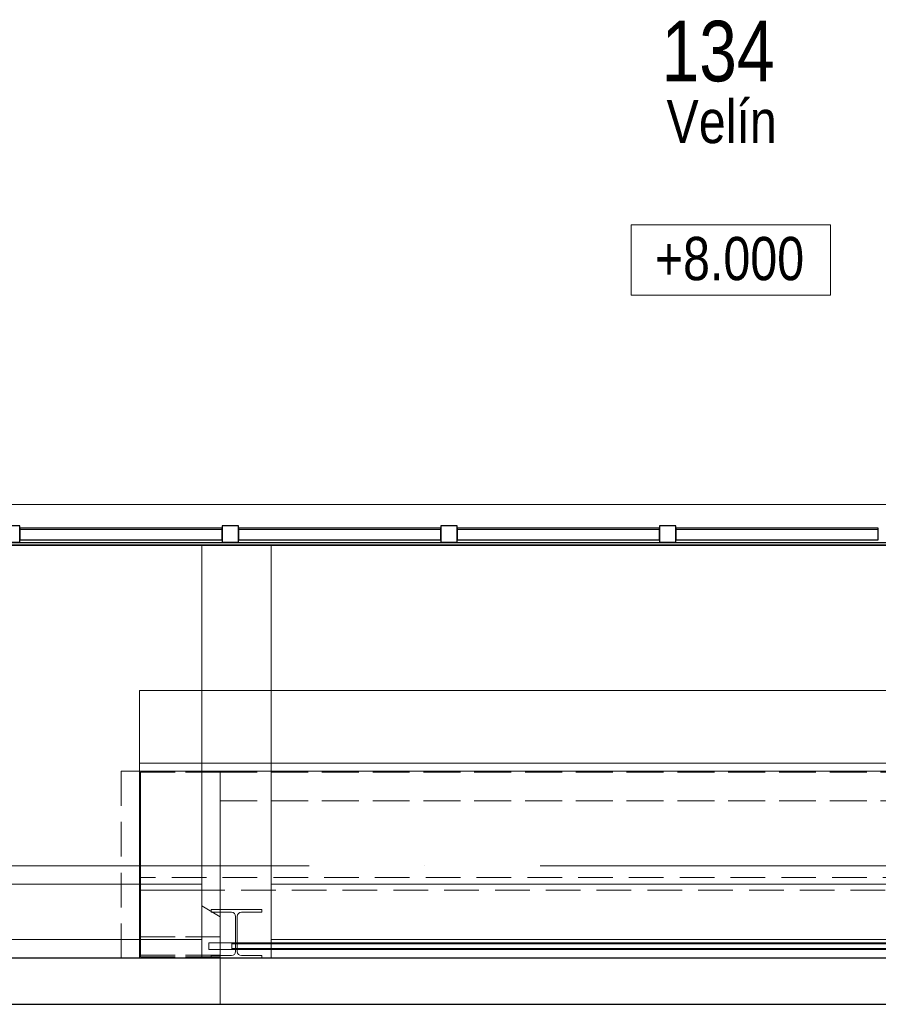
# Model space of a CAD drawing. Header units: millimetres. Extents: x -34728 to 839610, y -480656 to 464976.
# Tile 56 of 69: x 303822 to 307541, y 9722 to 13988. Entities that reach past the tile are written whole.
import ezdxf

# ---------------------------------------------------------------- set-up
doc = ezdxf.new("R2010")
doc.units = ezdxf.units.MM
for name, pattern in [('Skryté 1_5', [220, 150, -70]), ('ČERCHOVANÁ', [25.4, 12.7, -6.35, 0, -6.35]), ('Čerchovaná 20mm', [3000, 2000, -500, 0, -500])]:
    doc.linetypes.add(name, pattern=pattern)
doc.layers.get('0').update_dxf_attribs({"color": 9})
for name, color, linetype, lineweight in [('11542_003_OK-HALA_TaO-1_ET_R01_AciS_2025-04-14_sloupy_dwg', 9, 'Continuous', 9), ('CA_KOTY', 9, 'Continuous', 9), ('CA_NEVHRA', 9, 'Skryté 1_5', 9), ('CA_OPLASTE18', 8, 'Continuous', 13), ('CA_OSY', 9, 'ČERCHOVANÁ', 9), ('CA_PODLAHA25', 9, 'Continuous', 13), ('CA_POHHRA25', 9, 'Continuous', 13), ('CA_REZY', 9, 'Continuous', 25), ('CA_TEXT25', 9, 'Continuous', 9), ('SS_HALA_TaO-KCE_VELINU-PODLAH_NOSNIK', 9, 'Continuous', 9), ('SS_HALA_TaO-KCE_VELINU-PRUVLAK', 9, 'Continuous', 9)]:
    doc.layers.add(name, color=color, linetype=linetype, lineweight=lineweight)
doc.styles.add('Arial_2', font='arial.ttf', dxfattribs={"width": 0.8, "height": 200})
doc.styles.add('Arial_4', font='arial.ttf', dxfattribs={"width": 0.8, "height": 350})

# ---------------------------------------------------------------- blocks, each defined once
blk = doc.blocks.new('Systémový panel - Panel prosklený_ 50mm-2432619-PŮDORYS _8_000 _ vestavek V7')
at = {"layer": 'CA_OPLASTE18', "lineweight": 25}
for p, q in [((438.6, -10), (-438.6, -10)), ((-438.6, -10), (-438.6, -60)), ((438.6, -60), (438.6, -10)), ((-438.6, -60), (438.6, -60))]:
    blk.add_line(p, q, dxfattribs=at)
blk = doc.blocks.new('Obdélníková příčel - 70_70mm-2432617-PŮDORYS _8_000 _ vestavek V7')
at = {"layer": 'CA_POHHRA25'}
for p, q in [((163989.9, 9207.4), (164867, 9207.4)), ((164867, 9137.4), (163989.9, 9137.4))]:
    blk.add_line(p, q, dxfattribs=at)
blk = doc.blocks.new('Obdélníková příčel - 70_70mm-2432564-PŮDORYS _8_000 _ vestavek V7')
at = {"layer": 'CA_POHHRA25', "lineweight": 25}
for p, q in [((-35, 0), (-35, 70)), ((-35, 70), (35, 70)), ((35, 70), (35, 0)), ((35, 0), (-35, 0))]:
    blk.add_line(p, q, dxfattribs=at)
blk = doc.blocks.new('Doors_Industrial_Efaflex_High-speed-spiral-door-SST-S-Classic-238R14_A12rfa - Installation Round-1439951-PŮDORYS _8_000 _ vestavek V7')
at = {"layer": 'CA_NEVHRA'}
for p, q in [((2940, 1260), (-2850, 1260)), ((-2850, 1260), (-2850, 100)), ((-2850, 100), (-2850, 1260)), ((-2850, 1260), (2940, 1260)), ((2940, 1260), (-2850, 1260)), ((-2850, 1260), (-2850, 910)), ((-2850, 910), (-2850, 1260)), ((-2850, 1260), (2940, 1260)), ((-2850, 945), (-2850, 910)), ((-2850, 910), (-2850, 945)), ((2940, 945), (-2850, 945)), ((-2850, 945), (2940, 945)), ((-2930, 910), (-2930, 100)), ((-2850, 910), (-2930, 910)), ((-2930, 910), (-2850, 910)), ((-2930, 100), (-2930, 910)), ((-2850, 910), (2940, 910)), ((2940, 910), (-2850, 910)), ((-2850, 100), (-2850, 910)), ((-2850, 910), (-2850, 100)), ((-2850, 910), (-2850, 100)), ((-2850, 100), (-2850, 910)), ((-2850, 910), (-2500, 910)), ((-2500, 910), (-2850, 910)), ((-2850, 910), (-2850, 100)), ((-2850, 100), (-2850, 910)), ((-2850, 910), (-2500, 910)), ((-2500, 910), (-2850, 910)), ((-2850, 395), (-2850, 910)), ((-2850, 910), (-2850, 450)), ((-2850, 910), (2940, 910)), ((-2850, 910), (2940, 910)), ((-2850, 910), (2940, 910)), ((-2850, 910), (2940, 910)), ((-2850, 910), (-2850, 100)), ((-2850, 100), (-2850, 910)), ((2940, 910), (-2850, 910)), ((-2850, 910), (2940, 910)), ((-2845, 905), (-2845, 105)), ((-2845, 192.4), (-2845, 905)), ((-2500, 905), (-2845, 905)), ((-2845, 905), (-2500, 905)), ((-2845, 192.4), (-2845, 905)), ((-2845, 905), (-2845, 105)), ((-2845, 905), (-2500, 905)), ((-2845, 905), (-2500, 905)), ((-2500, 910), (-2500, 100)), ((-2500, 192.4), (-2500, 910)), ((-2500, 782.2), (-2500, 910)), ((-2500, 910), (-2500, 905)), ((-2500, 905), (-2500, 910)), ((-2500, 910), (-2500, 782.2)), ((-2500, 910), (2500, 910)), ((-2500, 910), (2500, 910)), ((-2500, 910), (2500, 910)), ((-2500, 910), (2500, 910)), ((-2500, 910), (-2500, 100)), ((-2500, 192.4), (-2500, 910)), ((-2500, 105), (-2500, 905)), ((-2500, 905), (-2500, 192.4)), ((-2500, 905), (-2500, 782.2)), ((-2500, 782.2), (-2500, 905)), ((-2500, 905), (2500, 905)), ((2500, 905), (-2500, 905)), ((2500, 905), (-2500, 905)), ((-2500, 905), (2500, 905)), ((-2500, 105), (-2500, 905)), ((-2500, 905), (-2500, 192.4)), ((2500, 782.2), (-2500, 782.2)), ((-2500, 782.2), (2500, 782.2)), ((-2500, 782.2), (2500, 782.2)), ((-2500, 782.2), (2500, 782.2)), ((-2850, 450), (-2850, 395)), ((2940, 450), (-2850, 450)), ((-2850, 395), (2940, 395)), ((-2580, 395), (-2850, 395)), ((-2850, 395), (-2850, 100)), ((-2850, 100), (-2850, 395)), ((-2850, 395), (-2580, 395)), ((-2580, 326.6), (-2580, 395)), ((-2580, 395), (-2580, 326.6)), ((-2500, 279.6), (-2580, 326.6)), ((-2580, 326.6), (-2500, 279.6)), ((-2500, 100), (-2500, 279.6)), ((-2500, 279.6), (-2500, 100)), ((-2500, 192.4), (-2845, 192.4)), ((-2845, 192.4), (-2845, 113)), ((-2845, 192.4), (-2500, 192.4)), ((-2500, 192.4), (-2845, 192.4)), ((-2845, 192.4), (-2845, 113)), ((-2845, 192.4), (-2500, 192.4)), ((-2500, 167), (-2550, 167)), ((-2550, 167), (-2500, 167)), ((-2550, 167), (-2550, 137)), ((-2550, 167), (-2550, 137)), ((-2500, 167), (-2550, 167)), ((-2550, 167), (-2500, 167)), ((-2550, 167), (-2550, 137)), ((-2550, 167), (-2550, 137)), ((-2500, 167), (-2550, 167)), ((-2550, 167), (-2500, 167)), ((-2550, 167), (-2550, 137)), ((-2550, 167), (-2550, 137)), ((-2500, 167), (-2550, 167)), ((-2550, 167), (-2500, 167)), ((-2550, 167), (-2550, 137)), ((-2550, 167), (-2550, 137)), ((-2500, 167), (-2550, 167)), ((-2550, 167), (-2500, 167)), ((-2550, 167), (-2550, 137)), ((-2550, 167), (-2550, 137)), ((-2500, 167), (-2550, 167)), ((-2550, 167), (-2500, 167)), ((-2550, 167), (-2550, 137)), ((-2550, 167), (-2550, 137)), ((-2500, 167), (-2550, 167)), ((-2550, 167), (-2500, 167)), ((-2550, 167), (-2550, 137)), ((-2550, 167), (-2550, 137)), ((-2500, 167), (-2550, 167)), ((-2550, 167), (-2500, 167)), ((-2550, 167), (-2550, 137)), ((-2550, 167), (-2550, 137)), ((-2500, 167), (-2550, 167)), ((-2550, 167), (-2500, 167)), ((-2550, 167), (-2550, 137)), ((-2550, 167), (-2550, 137)), ((-2500, 167), (-2550, 167)), ((-2550, 167), (-2500, 167)), ((-2550, 167), (-2550, 137)), ((-2550, 167), (-2550, 137)), ((-2500, 167), (-2550, 167)), ((-2550, 167), (-2500, 167)), ((-2550, 167), (-2550, 137)), ((-2550, 167), (-2550, 137)), ((-2500, 167), (-2550, 167)), ((-2550, 167), (-2500, 167)), ((-2550, 167), (-2550, 137)), ((-2550, 167), (-2550, 137)), ((-2500, 167), (-2550, 167)), ((-2550, 167), (-2500, 167)), ((-2550, 167), (-2550, 137)), ((-2550, 167), (-2550, 137)), ((-2500, 167), (-2550, 167)), ((-2550, 167), (-2500, 167)), ((-2550, 167), (-2550, 137)), ((-2550, 167), (-2550, 137)), ((-2500, 167), (-2550, 167)), ((-2550, 167), (-2500, 167)), ((-2550, 167), (-2550, 137)), ((-2550, 167), (-2550, 137)), ((-2500, 167), (-2550, 167)), ((-2550, 167), (-2500, 167)), ((-2550, 167), (-2550, 137)), ((-2550, 167), (-2550, 137)), ((-2500, 167), (-2550, 167)), ((-2550, 167), (-2500, 167)), ((-2550, 167), (-2550, 137)), ((-2550, 167), (-2550, 137)), ((-2500, 167), (-2550, 167)), ((-2550, 167), (-2500, 167)), ((-2550, 167), (-2550, 137)), ((-2550, 167), (-2550, 137)), ((-2500, 167), (-2550, 167)), ((-2550, 167), (-2500, 167)), ((-2550, 167), (-2550, 137)), ((-2550, 167), (-2550, 137)), ((-2500, 167), (-2550, 167)), ((-2550, 167), (-2500, 167)), ((-2550, 167), (-2550, 137)), ((-2550, 167), (-2550, 137)), ((-2500, 167), (-2550, 167)), ((-2550, 167), (-2500, 167)), ((-2550, 167), (-2550, 137)), ((-2550, 167), (-2550, 137)), ((-2500, 167), (-2550, 167)), ((-2550, 167), (-2500, 167)), ((-2550, 167), (-2550, 137)), ((-2550, 167), (-2550, 137)), ((-2500, 167), (-2550, 167)), ((-2550, 167), (-2500, 167)), ((-2550, 167), (-2550, 137)), ((-2550, 167), (-2550, 137)), ((-2500, 167), (-2550, 167)), ((-2550, 167), (-2500, 167)), ((-2550, 167), (-2550, 137)), ((-2550, 167), (-2550, 137)), ((-2500, 167), (-2550, 167)), ((-2550, 167), (-2500, 167)), ((-2550, 167), (-2550, 137)), ((-2550, 167), (-2550, 137)), ((-2500, 167), (-2550, 167)), ((-2550, 167), (-2500, 167)), ((-2550, 167), (-2550, 137)), ((-2550, 167), (-2550, 137)), ((-2500, 167), (-2550, 167)), ((-2550, 167), (-2500, 167)), ((-2550, 167), (-2550, 137)), ((-2550, 167), (-2550, 137)), ((-2500, 167), (-2550, 167)), ((-2550, 167), (-2500, 167)), ((-2550, 167), (-2550, 137)), ((-2550, 167), (-2550, 137)), ((-2500, 167), (-2550, 167)), ((-2550, 167), (-2500, 167)), ((-2550, 167), (-2550, 137)), ((-2550, 167), (-2550, 137)), ((-2500, 167), (-2550, 167)), ((-2550, 167), (-2500, 167)), ((-2550, 167), (-2550, 137)), ((-2550, 167), (-2550, 137)), ((-2500, 167), (-2550, 167)), ((-2550, 167), (-2500, 167)), ((-2550, 167), (-2550, 137)), ((-2550, 167), (-2550, 137)), ((-2500, 167), (-2550, 167)), ((-2550, 167), (-2500, 167)), ((-2550, 167), (-2550, 137)), ((-2550, 167), (-2550, 137)), ((-2500, 137), (-2550, 137)), ((-2550, 137), (-2500, 137)), ((-2500, 137), (-2550, 137)), ((-2550, 137), (-2500, 137)), ((-2500, 137), (-2550, 137)), ((-2550, 137), (-2500, 137)), ((-2500, 137), (-2550, 137)), ((-2550, 137), (-2500, 137)), ((-2500, 137), (-2550, 137)), ((-2550, 137), (-2500, 137)), ((-2500, 137), (-2550, 137)), ((-2550, 137), (-2500, 137)), ((-2500, 137), (-2550, 137)), ((-2550, 137), (-2500, 137)), ((-2500, 137), (-2550, 137)), ((-2550, 137), (-2500, 137)), ((-2500, 137), (-2550, 137)), ((-2550, 137), (-2500, 137)), ((-2500, 137), (-2550, 137)), ((-2550, 137), (-2500, 137)), ((-2500, 137), (-2550, 137)), ((-2550, 137), (-2500, 137)), ((-2500, 137), (-2550, 137)), ((-2550, 137), (-2500, 137)), ((-2500, 137), (-2550, 137)), ((-2550, 137), (-2500, 137)), ((-2500, 137), (-2550, 137)), ((-2550, 137), (-2500, 137)), ((-2500, 137), (-2550, 137)), ((-2550, 137), (-2500, 137)), ((-2500, 137), (-2550, 137)), ((-2550, 137), (-2500, 137)), ((-2500, 137), (-2550, 137)), ((-2550, 137), (-2500, 137)), ((-2500, 137), (-2550, 137)), ((-2550, 137), (-2500, 137)), ((-2500, 137), (-2550, 137)), ((-2550, 137), (-2500, 137)), ((-2500, 137), (-2550, 137)), ((-2550, 137), (-2500, 137)), ((-2500, 137), (-2550, 137)), ((-2550, 137), (-2500, 137)), ((-2500, 137), (-2550, 137)), ((-2550, 137), (-2500, 137)), ((-2500, 137), (-2550, 137)), ((-2550, 137), (-2500, 137)), ((-2500, 137), (-2550, 137)), ((-2550, 137), (-2500, 137)), ((-2500, 137), (-2550, 137)), ((-2550, 137), (-2500, 137)), ((-2500, 137), (-2550, 137)), ((-2550, 137), (-2500, 137)), ((-2500, 137), (-2550, 137)), ((-2550, 137), (-2500, 137)), ((-2500, 137), (-2550, 137)), ((-2550, 137), (-2500, 137)), ((-2500, 137), (-2550, 137)), ((-2550, 137), (-2500, 137)), ((-2500, 137), (-2550, 137)), ((-2550, 137), (-2500, 137)), ((-2500, 137), (-2550, 137)), ((-2550, 137), (-2500, 137)), ((-2500, 137), (-2550, 137)), ((-2550, 137), (-2500, 137)), ((-2500, 137), (-2500, 167)), ((-2500, 167), (-2500, 137)), ((-2450, 167), (-2500, 167)), ((-2500, 167), (-2450, 167)), ((-2500, 167), (-2500, 137)), ((-2500, 167), (-2500, 137)), ((-2500, 137), (-2500, 167)), ((-2500, 167), (-2500, 137)), ((-2450, 167), (-2500, 167)), ((-2500, 167), (-2450, 167)), ((-2500, 167), (-2500, 137)), ((-2500, 167), (-2500, 137)), ((-2500, 137), (-2500, 167)), ((-2500, 167), (-2500, 137)), ((-2450, 167), (-2500, 167)), ((-2500, 167), (-2450, 167)), ((-2500, 167), (-2500, 137)), ((-2500, 167), (-2500, 137)), ((-2500, 137), (-2500, 167)), ((-2500, 167), (-2500, 137)), ((-2450, 167), (-2500, 167)), ((-2500, 167), (-2450, 167)), ((-2500, 167), (-2500, 137)), ((-2500, 167), (-2500, 137)), ((-2500, 137), (-2500, 167)), ((-2500, 167), (-2500, 137)), ((-2450, 167), (-2500, 167)), ((-2500, 167), (-2450, 167)), ((-2500, 167), (-2500, 137)), ((-2500, 167), (-2500, 137)), ((-2500, 137), (-2500, 167)), ((-2500, 167), (-2500, 137)), ((-2450, 167), (-2500, 167)), ((-2500, 167), (-2450, 167)), ((-2500, 167), (-2500, 137)), ((-2500, 167), (-2500, 137)), ((-2500, 137), (-2500, 167)), ((-2500, 167), (-2500, 137)), ((-2450, 167), (-2500, 167)), ((-2500, 167), (-2450, 167)), ((-2500, 167), (-2500, 137)), ((-2500, 167), (-2500, 137)), ((-2500, 137), (-2500, 167)), ((-2500, 167), (-2500, 137)), ((-2450, 167), (-2500, 167)), ((-2500, 167), (-2450, 167)), ((-2500, 167), (-2500, 137)), ((-2500, 167), (-2500, 137)), ((-2500, 137), (-2500, 167)), ((-2500, 167), (-2500, 137)), ((-2450, 167), (-2500, 167)), ((-2500, 167), (-2450, 167)), ((-2500, 167), (-2500, 137)), ((-2500, 167), (-2500, 137)), ((-2500, 137), (-2500, 167)), ((-2500, 167), (-2500, 137)), ((-2450, 167), (-2500, 167)), ((-2500, 167), (-2450, 167)), ((-2500, 167), (-2500, 137)), ((-2500, 167), (-2500, 137)), ((-2500, 137), (-2500, 167)), ((-2500, 167), (-2500, 137)), ((-2450, 167), (-2500, 167)), ((-2500, 167), (-2450, 167)), ((-2500, 167), (-2500, 137)), ((-2500, 167), (-2500, 137)), ((-2500, 137), (-2500, 167)), ((-2500, 167), (-2500, 137)), ((-2450, 167), (-2500, 167)), ((-2500, 167), (-2450, 167)), ((-2500, 167), (-2500, 137)), ((-2500, 167), (-2500, 137)), ((-2500, 137), (-2500, 167)), ((-2500, 167), (-2500, 137)), ((-2450, 167), (-2500, 167)), ((-2500, 167), (-2450, 167)), ((-2500, 167), (-2500, 137)), ((-2500, 167), (-2500, 137)), ((-2500, 137), (-2500, 167)), ((-2500, 167), (-2500, 137)), ((-2450, 167), (-2500, 167)), ((-2500, 167), (-2450, 167)), ((-2500, 167), (-2500, 137)), ((-2500, 167), (-2500, 137)), ((-2500, 137), (-2500, 167)), ((-2500, 167), (-2500, 137)), ((-2450, 167), (-2500, 167)), ((-2500, 167), (-2450, 167)), ((-2500, 167), (-2500, 137)), ((-2500, 167), (-2500, 137)), ((-2500, 137), (-2500, 167)), ((-2500, 167), (-2500, 137)), ((-2450, 167), (-2500, 167)), ((-2500, 167), (-2450, 167)), ((-2500, 167), (-2500, 137)), ((-2500, 167), (-2500, 137)), ((-2500, 137), (-2500, 167)), ((-2500, 167), (-2500, 137)), ((-2450, 167), (-2500, 167)), ((-2500, 167), (-2450, 167)), ((-2500, 167), (-2500, 137)), ((-2500, 167), (-2500, 137)), ((-2500, 137), (-2500, 167)), ((-2500, 167), (-2500, 137)), ((-2450, 167), (-2500, 167)), ((-2500, 167), (-2450, 167)), ((-2500, 167), (-2500, 137)), ((-2500, 167), (-2500, 137)), ((-2500, 137), (-2500, 167)), ((-2500, 167), (-2500, 137)), ((-2450, 167), (-2500, 167)), ((-2500, 167), (-2450, 167)), ((-2500, 167), (-2500, 137)), ((-2500, 167), (-2500, 137)), ((-2500, 137), (-2500, 167)), ((-2500, 167), (-2500, 137)), ((-2450, 167), (-2500, 167)), ((-2500, 167), (-2450, 167)), ((-2500, 167), (-2500, 137)), ((-2500, 167), (-2500, 137)), ((-2500, 137), (-2500, 167)), ((-2500, 167), (-2500, 137)), ((-2450, 167), (-2500, 167)), ((-2500, 167), (-2450, 167)), ((-2500, 167), (-2500, 137)), ((-2500, 167), (-2500, 137)), ((-2500, 137), (-2500, 167)), ((-2500, 167), (-2500, 137)), ((-2450, 167), (-2500, 167)), ((-2500, 167), (-2450, 167)), ((-2500, 167), (-2500, 137)), ((-2500, 167), (-2500, 137)), ((-2500, 137), (-2500, 167)), ((-2500, 167), (-2500, 137)), ((-2450, 167), (-2500, 167)), ((-2500, 167), (-2450, 167)), ((-2500, 167), (-2500, 137)), ((-2500, 167), (-2500, 137)), ((-2500, 137), (-2500, 167)), ((-2500, 167), (-2500, 137)), ((-2450, 167), (-2500, 167)), ((-2500, 167), (-2450, 167)), ((-2500, 167), (-2500, 137)), ((-2500, 167), (-2500, 137)), ((-2500, 137), (-2500, 167)), ((-2500, 167), (-2500, 137)), ((-2450, 167), (-2500, 167)), ((-2500, 167), (-2450, 167)), ((-2500, 167), (-2500, 137)), ((-2500, 167), (-2500, 137)), ((-2500, 137), (-2500, 167)), ((-2500, 167), (-2500, 137)), ((-2450, 167), (-2500, 167)), ((-2500, 167), (-2450, 167)), ((-2500, 167), (-2500, 137)), ((-2500, 167), (-2500, 137)), ((-2500, 137), (-2500, 167)), ((-2500, 167), (-2500, 137)), ((-2450, 167), (-2500, 167)), ((-2500, 167), (-2450, 167)), ((-2500, 167), (-2500, 137)), ((-2500, 167), (-2500, 137)), ((-2500, 137), (-2500, 167)), ((-2500, 167), (-2500, 137)), ((-2450, 167), (-2500, 167)), ((-2500, 167), (-2450, 167)), ((-2500, 167), (-2500, 137)), ((-2500, 167), (-2500, 137)), ((-2500, 137), (-2500, 167)), ((-2500, 167), (-2500, 137)), ((-2450, 167), (-2500, 167)), ((-2500, 167), (-2450, 167)), ((-2500, 167), (-2500, 137)), ((-2500, 167), (-2500, 137)), ((-2500, 137), (-2500, 167)), ((-2500, 167), (-2500, 137)), ((-2450, 167), (-2500, 167)), ((-2500, 167), (-2450, 167)), ((-2500, 167), (-2500, 137)), ((-2500, 167), (-2500, 137)), ((-2500, 137), (-2500, 167)), ((-2500, 167), (-2500, 137)), ((-2450, 167), (-2500, 167)), ((-2500, 167), (-2450, 167)), ((-2500, 167), (-2500, 137)), ((-2500, 167), (-2500, 137)), ((-2500, 137), (-2500, 167)), ((-2500, 167), (-2500, 137)), ((-2450, 167), (-2500, 167)), ((-2500, 167), (-2450, 167)), ((-2500, 167), (-2500, 137)), ((-2500, 167), (-2500, 137)), ((2500, 167), (-2500, 167)), ((-2500, 167), (2500, 167)), ((-2500, 167), (-2500, 137)), ((-2500, 167), (-2500, 137)), ((-2450, 167), (-2500, 167)), ((-2500, 167), (-2450, 167)), ((-2500, 167), (-2500, 137)), ((-2500, 167), (-2500, 137)), ((-2450, 137), (-2500, 137)), ((-2500, 137), (-2450, 137)), ((-2450, 137), (-2500, 137)), ((-2500, 137), (-2450, 137)), ((-2450, 137), (-2500, 137)), ((-2500, 137), (-2450, 137)), ((-2450, 137), (-2500, 137)), ((-2500, 137), (-2450, 137)), ((-2450, 137), (-2500, 137)), ((-2500, 137), (-2450, 137)), ((-2450, 137), (-2500, 137)), ((-2500, 137), (-2450, 137)), ((-2450, 137), (-2500, 137)), ((-2500, 137), (-2450, 137)), ((-2450, 137), (-2500, 137)), ((-2500, 137), (-2450, 137)), ((-2450, 137), (-2500, 137)), ((-2500, 137), (-2450, 137)), ((-2450, 137), (-2500, 137)), ((-2500, 137), (-2450, 137)), ((-2450, 137), (-2500, 137)), ((-2500, 137), (-2450, 137)), ((-2450, 137), (-2500, 137)), ((-2500, 137), (-2450, 137)), ((-2450, 137), (-2500, 137)), ((-2500, 137), (-2450, 137)), ((-2450, 137), (-2500, 137)), ((-2500, 137), (-2450, 137)), ((-2450, 137), (-2500, 137)), ((-2500, 137), (-2450, 137)), ((-2450, 137), (-2500, 137)), ((-2500, 137), (-2450, 137)), ((-2450, 137), (-2500, 137)), ((-2500, 137), (-2450, 137)), ((-2450, 137), (-2500, 137)), ((-2500, 137), (-2450, 137)), ((-2450, 137), (-2500, 137)), ((-2500, 137), (-2450, 137)), ((-2450, 137), (-2500, 137)), ((-2500, 137), (-2450, 137)), ((-2450, 137), (-2500, 137)), ((-2500, 137), (-2450, 137)), ((-2450, 137), (-2500, 137)), ((-2500, 137), (-2450, 137)), ((-2450, 137), (-2500, 137)), ((-2500, 137), (-2450, 137)), ((-2450, 137), (-2500, 137)), ((-2500, 137), (-2450, 137)), ((-2450, 137), (-2500, 137)), ((-2500, 137), (-2450, 137)), ((-2450, 137), (-2500, 137)), ((-2500, 137), (-2450, 137)), ((-2450, 137), (-2500, 137)), ((-2500, 137), (-2450, 137)), ((-2450, 137), (-2500, 137)), ((-2500, 137), (-2450, 137)), ((-2450, 137), (-2500, 137)), ((-2500, 137), (-2450, 137)), ((-2450, 137), (-2500, 137)), ((-2500, 137), (-2450, 137)), ((-2450, 137), (-2500, 137)), ((-2500, 137), (-2450, 137)), ((-2450, 137), (-2500, 137)), ((-2500, 137), (-2450, 137)), ((2500, 137), (-2500, 137)), ((-2500, 137), (2500, 137)), ((-2450, 137), (-2500, 137)), ((-2500, 137), (-2450, 137)), ((2450, 167), (-2450, 167)), ((-2450, 167), (2450, 167)), ((-2450, 167), (-2450, 137)), ((-2450, 167), (-2450, 137)), ((-2450, 137), (-2450, 167)), ((-2450, 167), (-2450, 137)), ((2450, 167), (-2450, 167)), ((-2450, 167), (2450, 167)), ((-2450, 167), (-2450, 137)), ((-2450, 167), (-2450, 137)), ((-2450, 137), (-2450, 167)), ((-2450, 167), (-2450, 137)), ((2450, 167), (-2450, 167)), ((-2450, 167), (2450, 167)), ((-2450, 167), (-2450, 137)), ((-2450, 167), (-2450, 137)), ((-2450, 137), (-2450, 167)), ((-2450, 167), (-2450, 137)), ((2450, 167), (-2450, 167)), ((-2450, 167), (2450, 167)), ((-2450, 167), (-2450, 137)), ((-2450, 167), (-2450, 137)), ((-2450, 137), (-2450, 167)), ((-2450, 167), (-2450, 137)), ((2450, 167), (-2450, 167)), ((-2450, 167), (2450, 167)), ((-2450, 167), (-2450, 137)), ((-2450, 167), (-2450, 137)), ((-2450, 137), (-2450, 167)), ((-2450, 167), (-2450, 137)), ((2450, 167), (-2450, 167)), ((-2450, 167), (2450, 167)), ((-2450, 167), (-2450, 137)), ((-2450, 167), (-2450, 137)), ((-2450, 137), (-2450, 167)), ((-2450, 167), (-2450, 137)), ((2450, 167), (-2450, 167)), ((-2450, 167), (2450, 167)), ((-2450, 167), (-2450, 137)), ((-2450, 167), (-2450, 137)), ((-2450, 137), (-2450, 167)), ((-2450, 167), (-2450, 137)), ((2450, 167), (-2450, 167)), ((-2450, 167), (2450, 167)), ((-2450, 167), (-2450, 137)), ((-2450, 167), (-2450, 137)), ((-2450, 137), (-2450, 167)), ((-2450, 167), (-2450, 137)), ((2450, 167), (-2450, 167)), ((-2450, 167), (2450, 167)), ((-2450, 167), (-2450, 137)), ((-2450, 167), (-2450, 137)), ((-2450, 137), (-2450, 167)), ((-2450, 167), (-2450, 137)), ((2450, 167), (-2450, 167)), ((-2450, 167), (2450, 167)), ((-2450, 167), (-2450, 137)), ((-2450, 167), (-2450, 137)), ((-2450, 137), (-2450, 167)), ((-2450, 167), (-2450, 137)), ((2450, 167), (-2450, 167)), ((-2450, 167), (2450, 167)), ((-2450, 167), (-2450, 137)), ((-2450, 167), (-2450, 137)), ((-2450, 137), (-2450, 167)), ((-2450, 167), (-2450, 137)), ((2450, 167), (-2450, 167)), ((-2450, 167), (2450, 167)), ((-2450, 167), (-2450, 137)), ((-2450, 167), (-2450, 137)), ((-2450, 137), (-2450, 167)), ((-2450, 167), (-2450, 137)), ((2450, 167), (-2450, 167)), ((-2450, 167), (2450, 167)), ((-2450, 167), (-2450, 137)), ((-2450, 167), (-2450, 137)), ((-2450, 137), (-2450, 167)), ((-2450, 167), (-2450, 137)), ((2450, 167), (-2450, 167)), ((-2450, 167), (2450, 167)), ((-2450, 167), (-2450, 137)), ((-2450, 167), (-2450, 137)), ((-2450, 137), (-2450, 167)), ((-2450, 167), (-2450, 137)), ((2450, 167), (-2450, 167)), ((-2450, 167), (2450, 167)), ((-2450, 167), (-2450, 137)), ((-2450, 167), (-2450, 137)), ((-2450, 137), (-2450, 167)), ((-2450, 167), (-2450, 137)), ((2450, 167), (-2450, 167)), ((-2450, 167), (2450, 167)), ((-2450, 167), (-2450, 137)), ((-2450, 167), (-2450, 137)), ((-2450, 137), (-2450, 167)), ((-2450, 167), (-2450, 137)), ((2450, 167), (-2450, 167)), ((-2450, 167), (2450, 167)), ((-2450, 167), (-2450, 137)), ((-2450, 167), (-2450, 137)), ((-2450, 137), (-2450, 167)), ((-2450, 167), (-2450, 137)), ((2450, 167), (-2450, 167)), ((-2450, 167), (2450, 167)), ((-2450, 167), (-2450, 137)), ((-2450, 167), (-2450, 137)), ((-2450, 137), (-2450, 167)), ((-2450, 167), (-2450, 137)), ((2450, 167), (-2450, 167)), ((-2450, 167), (2450, 167)), ((-2450, 167), (-2450, 137)), ((-2450, 167), (-2450, 137)), ((-2450, 137), (-2450, 167)), ((-2450, 167), (-2450, 137)), ((2450, 167), (-2450, 167)), ((-2450, 167), (2450, 167)), ((-2450, 167), (-2450, 137)), ((-2450, 167), (-2450, 137)), ((-2450, 137), (-2450, 167)), ((-2450, 167), (-2450, 137)), ((2450, 167), (-2450, 167)), ((-2450, 167), (2450, 167)), ((-2450, 167), (-2450, 137)), ((-2450, 167), (-2450, 137)), ((-2450, 137), (-2450, 167)), ((-2450, 167), (-2450, 137)), ((2450, 167), (-2450, 167)), ((-2450, 167), (2450, 167)), ((-2450, 167), (-2450, 137)), ((-2450, 167), (-2450, 137)), ((-2450, 137), (-2450, 167)), ((-2450, 167), (-2450, 137)), ((2450, 167), (-2450, 167)), ((-2450, 167), (2450, 167)), ((-2450, 167), (-2450, 137)), ((-2450, 167), (-2450, 137)), ((-2450, 137), (-2450, 167)), ((-2450, 167), (-2450, 137)), ((2450, 167), (-2450, 167)), ((-2450, 167), (2450, 167)), ((-2450, 167), (-2450, 137)), ((-2450, 167), (-2450, 137)), ((-2450, 137), (-2450, 167)), ((-2450, 167), (-2450, 137)), ((2450, 167), (-2450, 167)), ((-2450, 167), (2450, 167)), ((-2450, 167), (-2450, 137)), ((-2450, 167), (-2450, 137)), ((-2450, 137), (-2450, 167)), ((-2450, 167), (-2450, 137)), ((2450, 167), (-2450, 167)), ((-2450, 167), (2450, 167)), ((-2450, 167), (-2450, 137)), ((-2450, 167), (-2450, 137)), ((-2450, 137), (-2450, 167)), ((-2450, 167), (-2450, 137)), ((2450, 167), (-2450, 167)), ((-2450, 167), (2450, 167)), ((-2450, 167), (-2450, 137)), ((-2450, 167), (-2450, 137)), ((-2450, 137), (-2450, 167)), ((-2450, 167), (-2450, 137)), ((2450, 167), (-2450, 167)), ((-2450, 167), (2450, 167)), ((-2450, 167), (-2450, 137)), ((-2450, 167), (-2450, 137)), ((-2450, 137), (-2450, 167)), ((-2450, 167), (-2450, 137)), ((2450, 167), (-2450, 167)), ((-2450, 167), (2450, 167)), ((-2450, 167), (-2450, 137)), ((-2450, 167), (-2450, 137)), ((-2450, 137), (-2450, 167)), ((-2450, 167), (-2450, 137)), ((2450, 167), (-2450, 167)), ((-2450, 167), (2450, 167)), ((-2450, 167), (-2450, 137)), ((-2450, 167), (-2450, 137)), ((-2450, 137), (-2450, 167)), ((-2450, 167), (-2450, 137)), ((2450, 167), (-2450, 167)), ((-2450, 167), (2450, 167)), ((-2450, 167), (-2450, 137)), ((-2450, 167), (-2450, 137)), ((-2450, 137), (-2450, 167)), ((-2450, 167), (-2450, 137)), ((2450, 167), (-2450, 167)), ((-2450, 167), (2450, 167)), ((-2450, 167), (-2450, 137)), ((-2450, 167), (-2450, 137)), ((-2450, 137), (-2450, 167)), ((-2450, 167), (-2450, 137)), ((2450, 167), (-2450, 167)), ((-2450, 167), (2450, 167)), ((-2450, 167), (-2450, 137)), ((-2450, 167), (-2450, 137)), ((2450, 167), (-2450, 167)), ((-2450, 167), (2450, 167)), ((-2450, 167), (-2450, 137)), ((-2450, 167), (-2450, 137)), ((-2450, 137), (-2450, 167)), ((-2450, 167), (-2450, 137)), ((2450, 162), (-2450, 162)), ((-2450, 162), (2450, 162)), ((-2450, 162), (-2450, 142)), ((-2450, 162), (-2450, 142)), ((2450, 162), (-2450, 162)), ((-2450, 162), (2450, 162)), ((-2450, 162), (-2450, 142)), ((-2450, 162), (-2450, 142)), ((2450, 162), (-2450, 162)), ((-2450, 162), (2450, 162)), ((-2450, 162), (-2450, 142)), ((-2450, 162), (-2450, 142)), ((2450, 162), (-2450, 162)), ((-2450, 162), (2450, 162)), ((-2450, 162), (-2450, 142)), ((-2450, 162), (-2450, 142)), ((2450, 162), (-2450, 162)), ((-2450, 162), (2450, 162)), ((-2450, 162), (-2450, 142)), ((-2450, 162), (-2450, 142)), ((2450, 162), (-2450, 162)), ((-2450, 162), (2450, 162)), ((-2450, 162), (-2450, 142)), ((-2450, 162), (-2450, 142)), ((2450, 162), (-2450, 162)), ((-2450, 162), (2450, 162)), ((-2450, 162), (-2450, 142)), ((-2450, 162), (-2450, 142)), ((2450, 162), (-2450, 162)), ((-2450, 162), (2450, 162)), ((-2450, 162), (-2450, 142)), ((-2450, 162), (-2450, 142)), ((2450, 162), (-2450, 162)), ((-2450, 162), (2450, 162)), ((-2450, 162), (-2450, 142)), ((-2450, 162), (-2450, 142)), ((2450, 162), (-2450, 162)), ((-2450, 162), (2450, 162)), ((-2450, 162), (-2450, 142)), ((-2450, 162), (-2450, 142)), ((2450, 162), (-2450, 162)), ((-2450, 162), (2450, 162)), ((-2450, 162), (-2450, 142)), ((-2450, 162), (-2450, 142)), ((2450, 162), (-2450, 162)), ((-2450, 162), (2450, 162)), ((-2450, 162), (-2450, 142)), ((-2450, 162), (-2450, 142)), ((2450, 162), (-2450, 162)), ((-2450, 162), (2450, 162)), ((-2450, 162), (-2450, 142)), ((-2450, 162), (-2450, 142)), ((2450, 162), (-2450, 162)), ((-2450, 162), (2450, 162)), ((-2450, 162), (-2450, 142)), ((-2450, 162), (-2450, 142)), ((2450, 162), (-2450, 162)), ((-2450, 162), (2450, 162)), ((-2450, 162), (-2450, 142)), ((-2450, 162), (-2450, 142)), ((2450, 162), (-2450, 162)), ((-2450, 162), (2450, 162)), ((-2450, 162), (-2450, 142)), ((-2450, 162), (-2450, 142)), ((2450, 162), (-2450, 162)), ((-2450, 162), (2450, 162)), ((-2450, 162), (-2450, 142)), ((-2450, 162), (-2450, 142)), ((2450, 162), (-2450, 162)), ((-2450, 162), (2450, 162)), ((-2450, 162), (-2450, 142)), ((-2450, 162), (-2450, 142)), ((2450, 162), (-2450, 162)), ((-2450, 162), (2450, 162)), ((-2450, 162), (-2450, 142)), ((-2450, 162), (-2450, 142)), ((2450, 162), (-2450, 162)), ((-2450, 162), (2450, 162)), ((-2450, 162), (-2450, 142)), ((-2450, 162), (-2450, 142)), ((2450, 162), (-2450, 162)), ((-2450, 162), (2450, 162)), ((-2450, 162), (-2450, 142)), ((-2450, 162), (-2450, 142)), ((2450, 162), (-2450, 162)), ((-2450, 162), (2450, 162)), ((-2450, 162), (-2450, 142)), ((-2450, 162), (-2450, 142)), ((2450, 162), (-2450, 162)), ((-2450, 162), (2450, 162)), ((-2450, 162), (-2450, 142)), ((-2450, 162), (-2450, 142)), ((2450, 162), (-2450, 162)), ((-2450, 162), (2450, 162)), ((-2450, 162), (-2450, 142)), ((-2450, 162), (-2450, 142)), ((2450, 162), (-2450, 162)), ((-2450, 162), (2450, 162)), ((-2450, 162), (-2450, 142)), ((-2450, 162), (-2450, 142)), ((2450, 162), (-2450, 162)), ((-2450, 162), (2450, 162)), ((-2450, 162), (-2450, 142)), ((-2450, 162), (-2450, 142)), ((2450, 162), (-2450, 162)), ((-2450, 162), (2450, 162)), ((-2450, 162), (-2450, 142)), ((-2450, 162), (-2450, 142)), ((2450, 162), (-2450, 162)), ((-2450, 162), (2450, 162)), ((-2450, 162), (-2450, 142)), ((-2450, 162), (-2450, 142)), ((2450, 162), (-2450, 162)), ((-2450, 162), (2450, 162)), ((-2450, 162), (-2450, 142)), ((-2450, 162), (-2450, 142)), ((2450, 162), (-2450, 162)), ((-2450, 162), (2450, 162)), ((-2450, 162), (-2450, 142)), ((-2450, 162), (-2450, 142)), ((2450, 162), (-2450, 162)), ((-2450, 162), (2450, 162)), ((-2450, 162), (-2450, 142)), ((-2450, 162), (-2450, 142)), ((2450, 162), (-2450, 162)), ((-2450, 162), (2450, 162)), ((-2450, 162), (-2450, 142)), ((-2450, 162), (-2450, 142)), ((2450, 142), (-2450, 142)), ((-2450, 142), (2450, 142)), ((2450, 142), (-2450, 142)), ((-2450, 142), (2450, 142)), ((2450, 142), (-2450, 142)), ((-2450, 142), (2450, 142)), ((2450, 142), (-2450, 142)), ((-2450, 142), (2450, 142)), ((2450, 142), (-2450, 142)), ((-2450, 142), (2450, 142)), ((2450, 142), (-2450, 142)), ((-2450, 142), (2450, 142)), ((2450, 142), (-2450, 142)), ((-2450, 142), (2450, 142)), ((2450, 142), (-2450, 142)), ((-2450, 142), (2450, 142)), ((2450, 142), (-2450, 142)), ((-2450, 142), (2450, 142)), ((2450, 142), (-2450, 142)), ((-2450, 142), (2450, 142)), ((2450, 142), (-2450, 142)), ((-2450, 142), (2450, 142)), ((2450, 142), (-2450, 142)), ((-2450, 142), (2450, 142)), ((2450, 142), (-2450, 142)), ((-2450, 142), (2450, 142)), ((2450, 142), (-2450, 142)), ((-2450, 142), (2450, 142)), ((2450, 142), (-2450, 142)), ((-2450, 142), (2450, 142)), ((2450, 142), (-2450, 142)), ((-2450, 142), (2450, 142)), ((2450, 142), (-2450, 142)), ((-2450, 142), (2450, 142)), ((2450, 142), (-2450, 142)), ((-2450, 142), (2450, 142)), ((2450, 142), (-2450, 142)), ((-2450, 142), (2450, 142)), ((2450, 142), (-2450, 142)), ((-2450, 142), (2450, 142)), ((2450, 142), (-2450, 142)), ((-2450, 142), (2450, 142)), ((2450, 142), (-2450, 142)), ((-2450, 142), (2450, 142)), ((2450, 142), (-2450, 142)), ((-2450, 142), (2450, 142)), ((2450, 142), (-2450, 142)), ((-2450, 142), (2450, 142)), ((2450, 142), (-2450, 142)), ((-2450, 142), (2450, 142)), ((2450, 142), (-2450, 142)), ((-2450, 142), (2450, 142)), ((2450, 142), (-2450, 142)), ((-2450, 142), (2450, 142)), ((2450, 142), (-2450, 142)), ((-2450, 142), (2450, 142)), ((2450, 142), (-2450, 142)), ((-2450, 142), (2450, 142)), ((2450, 142), (-2450, 142)), ((-2450, 142), (2450, 142)), ((2450, 142), (-2450, 142)), ((-2450, 142), (2450, 142)), ((2450, 142), (-2450, 142)), ((-2450, 142), (2450, 142)), ((2450, 137), (-2450, 137)), ((-2450, 137), (2450, 137)), ((2450, 137), (-2450, 137)), ((-2450, 137), (2450, 137)), ((2450, 137), (-2450, 137)), ((-2450, 137), (2450, 137)), ((2450, 137), (-2450, 137)), ((-2450, 137), (2450, 137)), ((2450, 137), (-2450, 137)), ((-2450, 137), (2450, 137)), ((2450, 137), (-2450, 137)), ((-2450, 137), (2450, 137)), ((2450, 137), (-2450, 137)), ((-2450, 137), (2450, 137)), ((2450, 137), (-2450, 137)), ((-2450, 137), (2450, 137)), ((2450, 137), (-2450, 137)), ((-2450, 137), (2450, 137)), ((2450, 137), (-2450, 137)), ((-2450, 137), (2450, 137)), ((2450, 137), (-2450, 137)), ((-2450, 137), (2450, 137)), ((2450, 137), (-2450, 137)), ((-2450, 137), (2450, 137)), ((2450, 137), (-2450, 137)), ((-2450, 137), (2450, 137)), ((2450, 137), (-2450, 137)), ((-2450, 137), (2450, 137)), ((2450, 137), (-2450, 137)), ((-2450, 137), (2450, 137)), ((2450, 137), (-2450, 137)), ((-2450, 137), (2450, 137)), ((2450, 137), (-2450, 137)), ((-2450, 137), (2450, 137)), ((2450, 137), (-2450, 137)), ((-2450, 137), (2450, 137)), ((2450, 137), (-2450, 137)), ((-2450, 137), (2450, 137)), ((2450, 137), (-2450, 137)), ((-2450, 137), (2450, 137)), ((2450, 137), (-2450, 137)), ((-2450, 137), (2450, 137)), ((2450, 137), (-2450, 137)), ((-2450, 137), (2450, 137)), ((2450, 137), (-2450, 137)), ((-2450, 137), (2450, 137)), ((2450, 137), (-2450, 137)), ((-2450, 137), (2450, 137)), ((2450, 137), (-2450, 137)), ((-2450, 137), (2450, 137)), ((2450, 137), (-2450, 137)), ((-2450, 137), (2450, 137)), ((2450, 137), (-2450, 137)), ((-2450, 137), (2450, 137)), ((2450, 137), (-2450, 137)), ((-2450, 137), (2450, 137)), ((2450, 137), (-2450, 137)), ((-2450, 137), (2450, 137)), ((2450, 137), (-2450, 137)), ((-2450, 137), (2450, 137)), ((2450, 137), (-2450, 137)), ((-2450, 137), (2450, 137)), ((2450, 137), (-2450, 137)), ((-2450, 137), (2450, 137)), ((2450, 137), (-2450, 137)), ((-2450, 137), (2450, 137)), ((2450, 137), (-2450, 137)), ((-2450, 137), (2450, 137)), ((-2930, 100), (-2850, 100)), ((-2850, 100), (-2930, 100)), ((-2850, 100), (2940, 100)), ((2940, 100), (-2850, 100)), ((-2850, 100), (-2500, 100)), ((-2850, 100), (-2500, 100)), ((-2850, 100), (-2500, 100)), ((-2850, 100), (-2500, 100)), ((-2850, 100), (2940, 100)), ((-2850, 100), (2940, 100)), ((-2850, 100), (-2500, 100)), ((-2500, 100), (-2850, 100)), ((-2845, 113), (-2500, 113)), ((-2845, 105), (-2845, 113)), ((-2845, 113), (-2500, 113)), ((-2845, 113), (-2500, 113)), ((-2845, 105), (-2845, 113)), ((-2500, 113), (-2845, 113)), ((-2845, 105), (-2500, 105)), ((-2845, 105), (-2500, 105)), ((-2500, 105), (-2845, 105)), ((-2845, 105), (-2500, 105)), ((-2500, 100), (-2500, 113)), ((-2500, 113), (-2500, 105)), ((-2500, 100), (-2500, 113)), ((-2500, 113), (-2500, 105)), ((2500, 100), (-2500, 100)), ((-2500, 100), (-2500, -100)), ((-2500, -100), (-2500, 100)), ((-2500, -100), (2500, -100)), ((-2500, -100), (2500, -100))]:
    blk.add_line(p, q, dxfattribs=at)
blk = doc.blocks.new('Výškové kóty - Obdélník kolem výškové kóty-410351-PŮDORYS _8_000 _ vestavek V7')
at = {"layer": 'CA_KOTY'}
for p, q in [((6.604, 4.063), (-4.896, 4.063)), ((-4.896, 0), (-4.896, 4.063)), ((-4.896, 4.063), (6.604, 4.063)), ((6.604, 4.063), (6.604, 0)), ((6.604, 0), (-4.896, 0))]:
    blk.add_line(p, q, dxfattribs=at)
blk = doc.blocks.new('A$Ceaa222a8')
at = {"layer": '11542_003_OK-HALA_TaO-1_ET_R01_AciS_2025-04-14_sloupy_dwg'}
for p, q in [((6110, -189.9), (5890, -189.9)), ((5890, -189.9), (5890, -200.9)), ((5890, -200.9), (5978.5, -200.9)), ((6021.5, -200.9), (6110, -200.9)), ((6110, -200.9), (6110, -189.9)), ((5996.5, -218.9), (5996.5, -370.9)), ((6003.5, -370.9), (6003.5, -218.9)), ((5890, -388.9), (5890, -399.9)), ((5978.5, -388.9), (5890, -388.9)), ((5890, -399.9), (6110, -399.9)), ((6110, -388.9), (6021.5, -388.9)), ((6110, -399.9), (6110, -388.9))]:
    blk.add_line(p, q, dxfattribs=at)
for centre, start, end in [((5978.5, -218.9), 0, 90), ((6021.5, -218.9), 90, 180), ((5978.5, -370.9), 270, 0), ((6021.5, -370.9), 180, 270)]:
    blk.add_arc(centre, 18, start, end, dxfattribs=at)
at = {"layer": 'CA_KOTY'}
blk.add_line((7988.2, 2472.3), (8205.4, 2472.3), dxfattribs=at)
at = {"layer": 'CA_OSY', "linetype": 'Čerchovaná 20mm'}
blk.add_line((-1685.5, 0), (14358.6, 0), dxfattribs=at)
at = {"layer": 'CA_PODLAHA25'}
blk.add_line((-162.5, 1387.5), (12150, 1387.5), dxfattribs=at)
at = {"layer": 'CA_POHHRA25'}
for p, q in [((2149.8, 1565), (8849.8, 1565)), ((8849.8, 1390), (2149.8, 1390))]:
    blk.add_line(p, q, dxfattribs=at)
at = {"layer": 'CA_REZY'}
for p, q in [((-151, 1400.2), (12329, 1400.2)), ((13840.1, -400), (-1929, -400)), ((-1929, -600), (13840.1, -600))]:
    blk.add_line(p, q, dxfattribs=at)
at = {"layer": 'SS_HALA_TaO-KCE_VELINU-PODLAH_NOSNIK'}
for p, q in [((5850, -79.9), (148.7, -79.9)), ((5850, -79.9), (5850, -319.9)), ((6150, -319.9), (6150, -79.9)), ((11991.2, -79.9), (6150, -79.9)), ((5850, -319.9), (148.7, -319.9)), ((11991.2, -319.9), (6150, -319.9))]:
    blk.add_line(p, q, dxfattribs=at)
at = {"layer": 'SS_HALA_TaO-KCE_VELINU-PRUVLAK'}
for p, q in [((5850, 1387.5), (5850, -399.9)), ((6150, 1387.5), (6150, -399.9)), ((5850, -399.9), (5890, -399.9)), ((6110, -399.9), (6150, -399.9))]:
    blk.add_line(p, q, dxfattribs=at)
at = {"layer": 'CA_KOTY', "extrusion": (0, 0, -1), "xscale": 74.99999999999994, "yscale": 74.99999999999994, "zscale": 74.99999999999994}
blk.add_blockref('Výškové kóty - Obdélník kolem výškové kóty-410351-PŮDORYS _8_000 _ vestavek V7', (-8205.4, 2472.3), dxfattribs=at)
at = {"layer": 'CA_NEVHRA'}
blk.add_blockref('Doors_Industrial_Efaflex_High-speed-spiral-door-SST-S-Classic-238R14_A12rfa - Installation Round-1439951-PŮDORYS _8_000 _ vestavek V7', (8430, -500), dxfattribs=at)
at = {"layer": 'CA_OPLASTE18'}
for p in [(5499.8, 1472.5), (6447, 1472.5), (7394.1, 1472.5), (8341.3, 1472.5)]:
    blk.add_blockref('Systémový panel - Panel prosklený_ 50mm-2432619-PŮDORYS _8_000 _ vestavek V7', p, dxfattribs=at)
at = {"layer": 'CA_POHHRA25', "extrusion": (0, 0, -1), "rotation": 180}
for p in [(-5026.3, 1472.5), (-5973.4, 1472.5), (-6920.6, 1472.5), (-7867.7, 1472.5)]:
    blk.add_blockref('Obdélníková příčel - 70_70mm-2432564-PŮDORYS _8_000 _ vestavek V7', p, dxfattribs=at)
at = {"layer": 'CA_POHHRA25'}
for p in [(-158928.6, -7749.9), (-157981.5, -7749.9), (-157034.3, -7749.9), (-156087.2, -7749.9)]:
    blk.add_blockref('Obdélníková příčel - 70_70mm-2432617-PŮDORYS _8_000 _ vestavek V7', p, dxfattribs=at)
at = {"layer": 'CA_KOTY', "insert": (7811.9, 2724.6), "char_height": 187.5, "width": 764.423, "attachment_point": 1, "line_spacing_factor": 0.941778, "style": 'Arial_2'}
blk.add_mtext('+8.000', dxfattribs=at)
at = {"layer": 'CA_TEXT25', "attachment_point": 1}
for s, insert, char_height, width, style in [('134', (7841.1, 3661), 262.5, 606.076, 'Arial_4'), ('Velín', (7862.6, 3318.4), 187.5, 567.595, 'Arial_2')]:
    blk.add_mtext(s, dxfattribs=dict(at, insert=insert, char_height=char_height, width=width, style=style))

msp = doc.modelspace()

# ---------------------------------------------------------------- block references
at = {"color": 220, "lineweight": 35}
msp.add_blockref('A$Ceaa222a8', (298760.81, 10322.02), dxfattribs=at)

doc.saveas('drawing.dxf')
